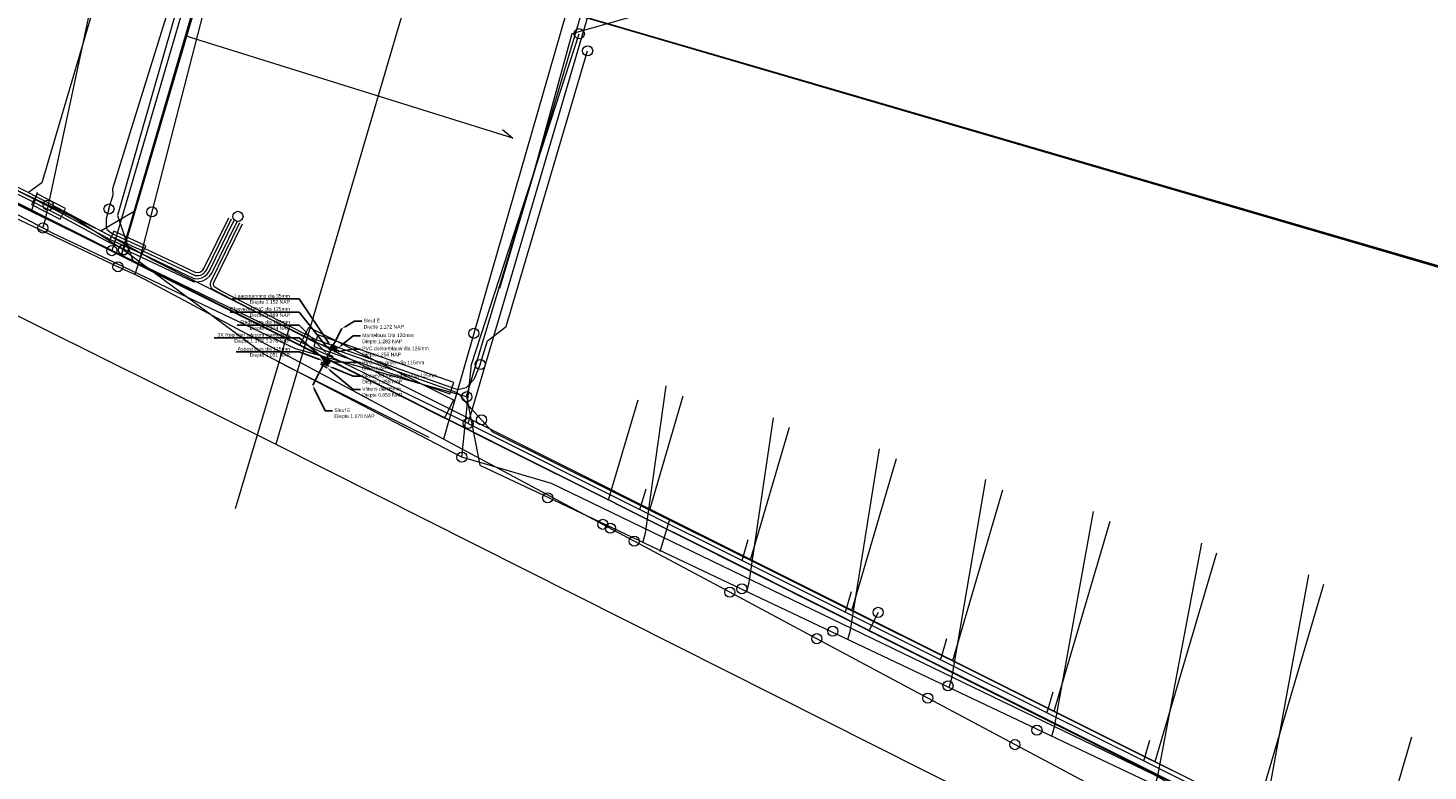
# Model space of a CAD drawing. Header units: metres. Extents: x 136717 to 137105, y 452657 to 453124.
# Tile 6 of 27: x 136881 to 136951, y 452750 to 452787. Entities that reach past the tile are written whole.
import ezdxf
from ezdxf import colors
from ezdxf.entities.mleader import LeaderData, LeaderLine
from ezdxf.math import Vec2, Vec3

# ---------------------------------------------------------------- set-up
doc = ezdxf.new("R2010")
doc.units = ezdxf.units.M
doc.header["$MEASUREMENT"] = 0
for name, color, linetype, lineweight in [('DATA_KL1011_DUCT', 7, 'Continuous', 0), ('DATA_KL1011_KABELBED', 7, 'Continuous', 0), ('DATA_KL1011_KAST', 7, 'Continuous', 0), ('DATA_KL1011_MANTELBUIS', 7, 'Continuous', 0), ('DATA_KL1011_TELECOMMUNICATIEKAB', 7, 'Continuous', 0), ('DATA_KL1049_OVERIG', 7, 'Continuous', 0), ('DATA_KL1049_TELECOMMUNICATIEKAB', 7, 'Continuous', 0), ('DATA_KL1051_GTWP', 7, 'Continuous', 0), ('DATA_KL1051_KABELBED', 7, 'Continuous', 0), ('DATA_KL1051_MANTELBUIS', 7, 'Continuous', 0), ('GAS-LD_KL1081_OLIEGASCHEMIPIJP', 7, 'Continuous', 0), ('GAS-LD_KL1081_TSTUK', 7, 'Continuous', 0), ('LS_KL1081_ELEKTRICITEITSKABEL', 7, 'Continuous', 0), ('LS_KL1081_KAST', 7, 'Continuous', 0), ('LS_KL1081_MANTELBUIS', 7, 'Continuous', 0), ('LS_KL1081_MOF', 7, 'Continuous', 0), ('OVERIG_GM0344_MANTELBUIS', 7, 'Continuous', 0), ('OVERIG_GM0344_OVERIG', 7, 'Continuous', 0), ('RIOOL-VV_GM0344_RIOOLLEIDING', 7, 'Continuous', 0), ('WATER_KL1048_AFSLUITER', 7, 'Continuous', 0), ('WATER_KL1048_FIREHYDRANT', 7, 'Continuous', 0), ('WATER_KL1048_PUNTVANLEVERING', 7, 'Continuous', 0), ('WATER_KL1048_WATERLEIDING', 7, 'Continuous', 0)]:
    doc.layers.add(name, color=color, linetype=linetype, lineweight=lineweight)
doc.layers.add('pntelev', color=2, linetype='Continuous')

# ---------------------------------------------------------------- blocks, each defined once
blk = doc.blocks.new('LI_21O060533_1')
at = {"layer": 'DATA_KL1011_DUCT', "color": 3, "linetype": 'Continuous', "flags": 128}
for points in [[(136989.459, 452855.421), (136990.364, 452855.254), (136994.116, 452854.201), (136983.123, 452817.283), (136969.607, 452769.809), (136891.08, 452792.731), (136891.152, 452792.979), (136890.068, 452793.295)], [(136890.068, 452793.295), (136891.152, 452792.979), (136891.08, 452792.731), (136969.607, 452769.809), (136975.505, 452790.525), (136974.21, 452790.904)]]:
    blk.add_lwpolyline(points, dxfattribs=at)
at = {"layer": 'DATA_KL1011_KABELBED', "color": 3, "linetype": 'Continuous', "flags": 128}
for points in [[(136886.1, 452775.663), (136890.646, 452791.245)], [(136901.299, 452789.75), (136953.742, 452774.39), (136967.616, 452770.4)], [(136886.1, 452775.663), (136880.838, 452778.288)], [(136910.213, 452763.598), (136886.1, 452775.663)], [(136910.213, 452763.598), (136911.677, 452768.548)], [(136910.892, 452763.258), (136910.213, 452763.598)], [(136915.879, 452760.757), (136910.892, 452763.258)], [(136920.873, 452758.253), (136915.879, 452760.757)], [(136923.096, 452757.138), (136920.873, 452758.253)], [(136923.545, 452758.032), (136923.096, 452757.138)], [(136955.399, 452749.45), (136953.129, 452742.133), (136923.096, 452757.138)]]:
    blk.add_lwpolyline(points, dxfattribs=at)
at = {"layer": 'DATA_KL1011_KAST', "color": 3, "linetype": 'Continuous'}
blk.add_circle((136923.545, 452758.032), 0.25, dxfattribs=at)
at = {"layer": 'DATA_KL1011_MANTELBUIS', "color": 3, "linetype": 'Continuous', "flags": 128}
blk.add_lwpolyline([(136907.666, 452764.856), (136882.828, 452777.295)], dxfattribs=at)
at = {"layer": 'DATA_KL1011_TELECOMMUNICATIEKAB', "color": 3, "linetype": 'Continuous', "flags": 128}
for points in [[(136989.642, 452839.178), (136988.101, 452834.002), (136987.188, 452830.936), (136987.017, 452830.361), (136983.123, 452817.283), (136982.165, 452813.917), (136980.631, 452808.531), (136979.564, 452804.78), (136978.715, 452801.799), (136977.592, 452797.855), (136976.086, 452792.565), (136975.505, 452790.525), (136974.991, 452788.718), (136974.142, 452785.737), (136972.992, 452781.697), (136971.514, 452776.504), (136970.528, 452773.041), (136969.607, 452769.809), (136967.616, 452770.4), (136953.742, 452774.39), (136901.299, 452789.75), (136891.08, 452792.731), (136891.152, 452792.979), (136890.068, 452793.295)], [(136905.179, 452798.875), (136893.843, 452802.203), (136893.005, 452799.332), (136892.468, 452797.489), (136891.717, 452794.916), (136891.152, 452792.979), (136891.08, 452792.731), (136890.646, 452791.245), (136886.1, 452775.663), (136880.838, 452778.288), (136875.708, 452780.847), (136870.633, 452783.378), (136860.312, 452788.526), (136860.304, 452788.509)], [(136860.304, 452788.509), (136860.312, 452788.526), (136870.633, 452783.378), (136875.708, 452780.847), (136880.838, 452778.288), (136886.1, 452775.663), (136890.646, 452791.245), (136891.08, 452792.731), (136891.152, 452792.979), (136891.717, 452794.916), (136892.468, 452797.489), (136893.005, 452799.332), (136892.256, 452799.552), (136888.112, 452800.77), (136887.972, 452800.29)], [(136717.025, 452744.161), (136751.614, 452734.141), (136751.499, 452733.745), (136751.426, 452733.49), (136754.674, 452732.542), (136783.186, 452724.192), (136805.012, 452717.804), (136805.318, 452718.87), (136815.203, 452753.167), (136826.269, 452790.603), (136830.429, 452792.842), (136849.692, 452783.294), (136856.123, 452780.107), (136860.304, 452788.509), (136860.312, 452788.526), (136870.633, 452783.378), (136875.708, 452780.847), (136880.838, 452778.288), (136886.1, 452775.663), (136890.646, 452791.245), (136891.08, 452792.731), (136891.152, 452792.979), (136890.068, 452793.295)], [(136890.068, 452793.295), (136891.152, 452792.979), (136891.08, 452792.731), (136890.646, 452791.245), (136886.1, 452775.663), (136880.838, 452778.288), (136875.708, 452780.847), (136870.633, 452783.378), (136860.312, 452788.526), (136860.304, 452788.509)], [(136890.068, 452793.295), (136891.152, 452792.979), (136891.08, 452792.731), (136901.299, 452789.75), (136953.742, 452774.39), (136967.616, 452770.4), (136969.607, 452769.809), (136970.528, 452773.041), (136971.514, 452776.504), (136972.992, 452781.697), (136974.142, 452785.737), (136974.991, 452788.718), (136975.505, 452790.525), (136974.21, 452790.904)], [(136860.304, 452788.509), (136860.312, 452788.526), (136870.633, 452783.378), (136875.708, 452780.847), (136880.838, 452778.288), (136886.1, 452775.663), (136910.213, 452763.598), (136910.892, 452763.258), (136915.879, 452760.757), (136920.873, 452758.253), (136923.096, 452757.138), (136923.545, 452758.032)], [(136923.545, 452758.032), (136923.096, 452757.138), (136920.873, 452758.253), (136915.879, 452760.757), (136910.892, 452763.258), (136910.213, 452763.598), (136911.677, 452768.548)], [(136923.545, 452758.032), (136923.096, 452757.138), (136920.873, 452758.253), (136915.879, 452760.757), (136910.892, 452763.258), (136910.213, 452763.598), (136911.677, 452768.548)], [(136923.545, 452758.032), (136923.096, 452757.138), (136920.873, 452758.253), (136915.879, 452760.757), (136910.892, 452763.258), (136910.213, 452763.598), (136911.677, 452768.548)], [(136923.545, 452758.032), (136923.096, 452757.138), (136920.873, 452758.253), (136915.879, 452760.757), (136910.892, 452763.258), (136910.213, 452763.598), (136911.677, 452768.548)], [(136923.545, 452758.032), (136923.096, 452757.138), (136920.873, 452758.253), (136915.879, 452760.757), (136910.892, 452763.258), (136910.213, 452763.598), (136911.677, 452768.548)], [(136923.545, 452758.032), (136923.096, 452757.138), (136920.873, 452758.253), (136915.879, 452760.757), (136910.892, 452763.258), (136910.213, 452763.598), (136911.677, 452768.548)], [(136923.545, 452758.032), (136923.096, 452757.138), (136920.873, 452758.253), (136915.879, 452760.757), (136910.892, 452763.258), (136910.213, 452763.598), (136911.677, 452768.548)], [(136923.545, 452758.032), (136923.096, 452757.138), (136920.873, 452758.253), (136915.879, 452760.757), (136910.892, 452763.258), (136910.213, 452763.598), (136911.677, 452768.548)]]:
    blk.add_lwpolyline(points, dxfattribs=at)
at = {"layer": 'DATA_KL1049_OVERIG', "color": 3, "linetype": 'Continuous'}
for centre in [(136882.234, 452777.048), (136903.2, 452768.7), (136907.2, 452763.7), (136910.3, 452762.2), (136916.8, 452759.2), (136921.3, 452757.1), (136927, 452754.4), (136931.4, 452752.2)]:
    blk.add_circle(centre, 0.25, dxfattribs=at)
at = {"layer": 'DATA_KL1049_TELECOMMUNICATIEKAB', "color": 3, "linetype": 'Continuous', "flags": 128}
for points in [[(136904.832, 452774.065), (136908.913, 452787.776), (136910.399, 452791.143), (136911.894, 452794.493), (136912.284, 452795.367), (136913.54, 452799.602), (136913.824, 452800.559), (136915.074, 452804.772), (136915.359, 452805.733), (136916.609, 452809.944), (136916.893, 452810.902), (136918.149, 452815.135), (136918.56, 452816.069), (136919.957, 452819.241), (136920.443, 452820.346), (136921.73, 452823.27), (136923.834, 452824.547), (136927.634, 452826.907), (136928.634, 452827.531), (136928.94, 452827.809), (136929.127, 452828.177), (136929.846, 452830.575), (136931.222, 452835.172), (136932.933, 452840.882)], [(136903.19, 452768.714), (136903.834, 452770.868), (136906.556, 452779.934), (136908.408, 452786.67), (136912.025, 452787.689), (136912.865, 452790.536), (136922.826, 452824.196), (136930.409, 452828.027), (136932.47, 452835.06), (136938.736, 452856.409)], [(136893.277, 452814.092), (136892.796, 452811.891), (136892.859, 452811.471), (136893.185, 452811.197), (136894.802, 452810.634), (136895.138, 452810.342), (136895.18, 452809.898), (136894.862, 452808.813), (136894.366, 452806.925), (136893.224, 452802.825), (136890.343, 452793.084), (136885.921, 452777.662), (136886.673, 452775.421), (136889.771, 452773.862)], [(136867.244, 452784.949), (136882.234, 452777.048), (136882.69, 452776.814), (136884.467, 452775.963), (136894.714, 452771.089), (136901.647, 452769.142), (136903.19, 452768.714), (136903.839, 452765.313), (136907.235, 452763.71), (136955.858, 452740.66), (136956.24, 452740.696), (136959.871, 452740.918), (136961.254, 452745.659)], [(136717.161, 452744.626), (136737.74, 452738.72), (136792.09, 452722.62), (136805.84, 452718.23), (136806.02, 452719.22), (136809.08, 452728.8), (136816.36, 452753.79), (136820.55, 452755.52), (136830.38, 452787.81), (136831.61, 452789.46), (136832.78, 452792.1), (136832.86, 452792.31), (136835.95, 452799.06), (136836.12, 452799.52), (136836.56, 452800.64), (136895.04, 452771.21), (136895.14, 452771.17), (136939.76, 452748.75), (136954.98, 452741.18), (136956.59, 452740.85), (136959.48, 452740.86), (136961.36, 452745.64)], [(136882.234, 452777.048), (136882.36, 452777.476), (136885.479, 452792.054)], [(136876.167, 452780.246), (136882.234, 452777.048), (136882.69, 452776.814), (136884.467, 452775.963), (136894.714, 452771.089), (136901.647, 452769.142), (136903.19, 452768.714)], [(136911.914, 452761.492), (136912.046, 452761.947), (136913.054, 452769.234)], [(136903.19, 452768.714), (136903.839, 452765.313), (136907.235, 452763.71)], [(136917.043, 452759.06), (136917.172, 452759.515), (136918.362, 452767.66)], [(136922.053, 452756.686), (136922.182, 452757.143), (136923.615, 452766.115)], [(136927.051, 452754.316), (136927.182, 452754.779), (136928.865, 452764.608)], [(136907.235, 452763.71), (136955.858, 452740.66), (136956.24, 452740.696), (136959.871, 452740.918), (136961.254, 452745.659)], [(136932.137, 452751.905), (136932.268, 452752.371), (136934.194, 452763.026)], [(136937.252, 452749.48), (136937.384, 452749.946), (136939.559, 452761.454)], [(136942.454, 452747.014), (136942.575, 452747.449), (136944.84, 452759.893)]]:
    blk.add_lwpolyline(points, dxfattribs=at)
at = {"layer": 'DATA_KL1051_GTWP', "color": 3, "linetype": 'Continuous'}
for centre in [(136908.763, 452786.658), (136882.489, 452778.177), (136882.489, 452778.177), (136886.21, 452775.964), (136886.221, 452775.957), (136886.221, 452775.957), (136902.957, 452765.707), (136902.957, 452765.707), (136902.957, 452765.707)]:
    blk.add_circle(centre, 0.25, dxfattribs=at)
at = {"layer": 'DATA_KL1051_KABELBED', "color": 3, "linetype": 'Continuous', "flags": 128}
for points in [[(136922.157, 452903.259), (136920.612, 452903.737), (136911.198, 452872.03), (136899.326, 452831.505), (136901.177, 452827.058), (136896.631, 452811.321), (136886.221, 452775.957)], [(136882.489, 452778.177), (136859.424, 452788.993)], [(136902.957, 452765.707), (136903.434, 452770.29), (136908.763, 452786.658)], [(136886.221, 452775.957), (136886.21, 452775.964), (136886.21, 452775.964), (136883.244, 452777.886), (136882.489, 452778.177)], [(136902.957, 452765.707), (136893.158, 452770.811), (136886.21, 452775.964), (136886.21, 452775.964)], [(136948.92, 452744.499), (136944.458, 452745.871), (136937.204, 452750), (136907.389, 452764.403), (136902.957, 452765.707)]]:
    blk.add_lwpolyline(points, dxfattribs=at)
at = {"layer": 'DATA_KL1051_MANTELBUIS', "color": 3, "linetype": 'Continuous', "flags": 128}
blk.add_lwpolyline([(136894.167, 452770.272), (136901.327, 452766.705)], dxfattribs=at)
at = {"layer": 'GAS-LD_KL1081_OLIEGASCHEMIPIJP', "color": 41, "linetype": 'Continuous', "flags": 128}
for points in [[(136902.069, 452842.634), (136900.064, 452835.797), (136900.02, 452835.648), (136899.836, 452835.019), (136898.848, 452831.65), (136900.936, 452828.179), (136899.548, 452823.433), (136899.429, 452823.026), (136899.061, 452821.766), (136897.04, 452814.852), (136897.018, 452814.778), (136896.912, 452814.416), (136890.586, 452792.782), (136885.739, 452776.206), (136885.641, 452775.927)], [(136903.265, 452767.382), (136912.072, 452797.317), (136912.194, 452797.732), (136912.42, 452798.5), (136912.618, 452799.172), (136913.16, 452801.013), (136913.173, 452801.057), (136916.191, 452811.316), (136916.68, 452812.977), (136916.999, 452814.06), (136917.227, 452814.836), (136917.244, 452814.893), (136917.27, 452814.98), (136917.273, 452814.991), (136919.051, 452821.035), (136927.6, 452823.423), (136929.064, 452828.407), (136929.185, 452828.819), (136929.617, 452830.288), (136931.574, 452836.947), (136931.617, 452837.093), (136932.02, 452838.464), (136933.83, 452844.622)], [(136903.265, 452767.382), (136911.764, 452763.12), (136916.814, 452760.599), (136921.904, 452758.058), (136926.617, 452755.705), (136931.873, 452753.08), (136936.679, 452750.681), (136941.876, 452748.086), (136947.942, 452745.062), (136956.091, 452741.078), (136960.565, 452741.393), (136963.053, 452750), (136969.433, 452771.394), (136971.408, 452778.115), (136971.554, 452778.613), (136971.767, 452779.338), (136975.722, 452792.801), (136980.147, 452807.858), (136980.969, 452810.658), (136984.512, 452820.638)], [(136830.806, 452803.665), (136836.883, 452800.26), (136839.078, 452799.166), (136841.669, 452797.875), (136846.725, 452795.354), (136851.753, 452792.848), (136856.772, 452790.347), (136861.545, 452787.966), (136866.836, 452785.309), (136871.747, 452782.841), (136876.515, 452780.445), (136881.661, 452777.859), (136885.641, 452775.927)], [(136881.661, 452777.859), (136881.967, 452778.825)], [(136903.265, 452767.382), (136885.641, 452775.927)], [(136911.764, 452763.12), (136912.064, 452764.149)], [(136916.814, 452760.599), (136917.121, 452761.629)], [(136921.904, 452758.058), (136921.942, 452758.109), (136922.229, 452759.066)], [(136926.617, 452755.705), (136926.655, 452755.759), (136926.947, 452756.731)], [(136931.873, 452753.08), (136931.916, 452753.135), (136932.208, 452754.107)], [(136936.679, 452750.681), (136936.978, 452751.712)], [(136949.934, 452751.855), (136947.942, 452745.062)]]:
    blk.add_lwpolyline(points, dxfattribs=at)
at = {"layer": 'GAS-LD_KL1081_TSTUK', "color": 41, "linetype": 'Continuous'}
for centre in [(136885.641, 452775.927), (136903.265, 452767.382)]:
    blk.add_circle(centre, 0.25, dxfattribs=at)
at = {"layer": 'LS_KL1081_ELEKTRICITEITSKABEL', "color": 14, "linetype": 'Continuous', "flags": 128}
for points in [[(136878.489, 452780.306), (136881.516, 452778.794), (136883.29, 452777.882), (136885.621, 452776.623), (136887.205, 452775.898), (136889.766, 452774.69), (136889.921, 452774.693), (136890.041, 452774.718), (136890.153, 452774.781), (136890.247, 452774.859), (136890.321, 452774.966), (136891.559, 452777.493)], [(136885.501, 452777.986), (136885.701, 452778.683), (136885.684, 452779.002), (136891.236, 452796.811), (136894.35, 452806.887), (136894.546, 452807.441)], [(136878.382, 452780.025), (136881.743, 452778.345), (136883.15, 452777.617), (136885.5, 452776.347), (136887.084, 452775.623), (136889.702, 452774.388), (136889.954, 452774.394), (136890.147, 452774.433), (136890.324, 452774.532), (136890.471, 452774.655), (136890.58, 452774.814), (136891.833, 452777.372)], [(136878.436, 452780.176), (136881.814, 452778.478), (136883.22, 452777.749), (136885.56, 452776.485), (136887.145, 452775.76), (136889.734, 452774.539), (136889.937, 452774.543), (136890.094, 452774.576), (136890.239, 452774.656), (136890.359, 452774.757), (136890.451, 452774.89), (136891.696, 452777.433)], [(136885.905, 452791.926), (136882.181, 452779.284), (136881.516, 452778.794)], [(136903.864, 452770.29), (136904.225, 452771.472), (136905.151, 452772.168), (136909.176, 452785.808)], [(136885.501, 452777.986), (136885.366, 452777.499), (136885.359, 452777.099), (136885.388, 452776.974), (136885.681, 452776.759), (136887.249, 452776.043), (136889.798, 452774.841), (136889.988, 452774.86), (136890.135, 452774.961), (136890.191, 452775.042), (136891.422, 452777.554)], [(136903.93, 452767.558), (136903.421, 452768.119), (136902.89, 452768.753), (136902.684, 452768.903), (136895.692, 452771.378), (136890.644, 452774.002), (136890.567, 452774.085), (136890.523, 452774.188), (136890.516, 452774.3), (136890.548, 452774.408), (136891.971, 452777.311)], [(136903.864, 452770.29), (136903.552, 452769.557), (136903.164, 452769.142), (136902.756, 452769.036), (136895.745, 452771.519), (136891.035, 452773.93), (136890.731, 452774.124), (136890.691, 452774.169), (136890.669, 452774.225), (136890.666, 452774.285), (136890.683, 452774.342), (136892.108, 452777.25)], [(136913.88, 452768.721), (136912.231, 452763.09)], [(136952.048, 452743.314), (136950.374, 452744.141), (136945.762, 452746.419), (136942.258, 452748.15), (136937.236, 452750.635), (136936.92, 452750.793), (136932.232, 452753.127), (136931.713, 452753.386), (136927.219, 452755.625), (136926.908, 452755.78), (136922.504, 452757.974), (136922.229, 452758.111), (136917.216, 452760.608), (136916.898, 452760.766), (136912.493, 452762.96), (136912.231, 452763.09), (136910.492, 452763.957), (136904.485, 452766.949), (136903.93, 452767.558)], [(136919.143, 452767.18), (136917.216, 452760.608)], [(136924.434, 452765.629), (136922.229, 452758.111)], [(136929.701, 452764.084), (136927.219, 452755.625)], [(136935.002, 452762.522), (136932.232, 452753.127)], [(136940.282, 452760.966), (136937.236, 452750.635)], [(136945.566, 452759.416), (136942.258, 452748.15)]]:
    blk.add_lwpolyline(points, dxfattribs=at)
at = {"layer": 'LS_KL1081_KAST', "color": 14, "linetype": 'Continuous'}
blk.add_circle((136891.881, 452777.622), 0.25, dxfattribs=at)
at = {"layer": 'LS_KL1081_MANTELBUIS', "color": 14, "linetype": 'Continuous', "flags": 128}
for points in [[(136883.358, 452778.015), (136881.952, 452778.744), (136881.676, 452778.212), (136883.082, 452777.483), (136883.358, 452778.015)], [(136887.33, 452776.171), (136885.746, 452776.896), (136885.496, 452776.35), (136887.08, 452775.625), (136887.33, 452776.171)], [(136902.552, 452769.4), (136895.824, 452771.753), (136895.626, 452771.187), (136902.354, 452768.834), (136902.552, 452769.4)]]:
    blk.add_lwpolyline(points, dxfattribs=at)
at = {"layer": 'LS_KL1081_MOF', "color": 14, "linetype": 'Continuous'}
for centre in [(136909.176, 452785.808), (136885.501, 452777.986), (136903.864, 452770.29), (136903.93, 452767.558)]:
    blk.add_circle(centre, 0.25, dxfattribs=at)
at = {"layer": 'OVERIG_GM0344_MANTELBUIS', "color": 111, "linetype": 'Continuous', "flags": 128}
blk.add_lwpolyline([(136894.939, 452771.247), (136895.389, 452772.14), (136902.538, 452768.538), (136902.088, 452767.645), (136894.939, 452771.247)], dxfattribs=at)
at = {"layer": 'OVERIG_GM0344_OVERIG', "color": 111, "linetype": 'Continuous', "flags": 128}
for points in [[(136949.434, 452924.633), (136947.987, 452922.578), (136944.837, 452911.949), (136942.64, 452904.534), (136941.297, 452904.932), (136931.17, 452907.618), (136922.581, 452910.14), (136918.507, 452896.266), (136915.217, 452885.033), (136898.669, 452828.542), (136901.483, 452827.717), (136898.844, 452818.503), (136886.75, 452777.862), (136885.111, 452776.907)], [(136819.164, 452724.549), (136819.113, 452724.376), (136815.136, 452725.547), (136815.713, 452727.432), (136811.746, 452728.623), (136809.614, 452729.543), (136811.06, 452734.52), (136813.592, 452743.24), (136817.061, 452755.184), (136818.1, 452758.762), (136818.307, 452759.467), (136822.546, 452774.064), (136827.279, 452790.366), (136827.782, 452792.964), (136831.333, 452802.906), (136885.111, 452776.907), (136887.672, 452775.477), (136894.407, 452772.071), (136958.884, 452739.815), (136959.878, 452739.663), (136959.882, 452739.663)], [(136904.958, 452781.917), (136905.472, 452781.492), (136889.269, 452786.552)], [(136891.761, 452763.162), (136894.407, 452772.071)], [(136912.756, 452761.05), (136913.236, 452762.645)]]:
    blk.add_lwpolyline(points, dxfattribs=at)
at = {"layer": 'RIOOL-VV_GM0344_RIOOLLEIDING', "color": 211, "linetype": 'Continuous', "flags": 128}
for points in [[(136902.815, 452797.239), (136893.75, 452766.352)], [(136859.051, 452783.595), (136893.75, 452766.352)], [(136893.75, 452766.352), (136928.312, 452748.955)]]:
    blk.add_lwpolyline(points, dxfattribs=at)
at = {"layer": 'WATER_KL1048_AFSLUITER', "color": 5, "linetype": 'Continuous'}
for centre in [(136887.626, 452777.848), (136903.544, 452771.835)]:
    blk.add_circle(centre, 0.25, dxfattribs=at)
at = {"layer": 'WATER_KL1048_FIREHYDRANT', "color": 5, "linetype": 'Continuous'}
blk.add_circle((136885.945, 452775.13), 0.25, dxfattribs=at)
at = {"layer": 'WATER_KL1048_PUNTVANLEVERING', "color": 5, "linetype": 'Continuous'}
for centre in [(136909.929, 452762.386), (136911.484, 452761.554), (136916.204, 452759.03), (136920.509, 452756.729), (136926.006, 452753.79), (136930.311, 452751.488)]:
    blk.add_circle(centre, 0.25, dxfattribs=at)
at = {"layer": 'WATER_KL1048_WATERLEIDING', "color": 5, "linetype": 'Continuous', "flags": 128}
for points in [[(136937.448, 452854.313), (136937.193, 452853.443), (136936.72, 452851.826), (136936.607, 452851.436), (136936.296, 452850.357), (136935.077, 452846.132), (136933.935, 452842.173), (136933.64, 452841.152), (136932.793, 452838.214), (136931.795, 452834.76), (136931.65, 452834.256), (136930.683, 452830.905), (136930.431, 452830.03), (136929.645, 452827.308), (136929.039, 452826.997), (136917.866, 452821.264), (136915.861, 452814.469), (136913.881, 452807.757), (136911.586, 452799.782), (136903.544, 452771.835)], [(136893.956, 452811.075), (136894.467, 452810.275), (136895.038, 452809.382), (136895.871, 452808.078), (136891.976, 452794.734), (136891.482, 452792.816), (136891.35, 452792.303), (136887.626, 452777.848)], [(136885.945, 452775.13), (136879.351, 452778.255), (136877.015, 452779.362), (136872.756, 452781.38), (136865.707, 452784.721), (136864.864, 452785.12), (136860.98, 452787.082), (136856.191, 452789.501), (136854.318, 452790.447), (136851.009, 452792.118), (136846.22, 452794.537), (136841.834, 452796.753), (136839.838, 452797.761), (136823.607, 452805.96), (136822.689, 452806.424)], [(136887.626, 452777.848), (136887.014, 452775.474), (136886.773, 452774.738)], [(136886.773, 452774.738), (136885.945, 452775.13)], [(136902.039, 452766.604), (136887.301, 452774.488), (136886.773, 452774.738)], [(136903.544, 452771.835), (136902.039, 452766.604)], [(136957.157, 452737.135), (136944.163, 452744.083), (136935.031, 452748.965), (136930.311, 452751.488), (136926.006, 452753.79), (136920.509, 452756.729), (136916.204, 452759.03), (136911.484, 452761.554), (136909.929, 452762.386), (136902.039, 452766.604)]]:
    blk.add_lwpolyline(points, dxfattribs=at)

msp = doc.modelspace()

# ---------------------------------------------------------------- linework, layer by layer
at = {"color": 3}
msp.add_line((136895.576, 452769.27, 1.71), (136897.024, 452772.069, 1.724), dxfattribs=at)
at = {"color": 30, "true_color": 0xf26722}
for p, q in [((136896.776, 452770.94, 1.389), (136896.359, 452771.06, 1.39)), ((136896.367, 452770.204, 1.358), (136895.996, 452770.41, 1.327))]:
    msp.add_line(p, q, dxfattribs=at)
at = {"color": 5}
msp.add_line((136896.694, 452770.896, 1.255), (136896.426, 452771.166, 1.219), dxfattribs=at)
at = {"color": 244, "true_color": 0x991b1e}
for p, q in [((136896.779, 452771.053, 1.152), (136896.481, 452771.192, 1.176)), ((136896.848, 452771.121, 1.282), (136896.495, 452771.288, 1.288))]:
    msp.add_line(p, q, dxfattribs=at)
at = {"color": 18, "true_color": 0x000000}
msp.add_line((136895.967, 452770.322, 0.659), (136896.293, 452770.129, 0.652), dxfattribs=at)
at = {"linetype": 'Continuous'}
for p, q in [((136896.101, 452770.538, 1.283), (136895.981, 452770.702)), ((136895.981, 452770.702), (136896.11, 452770.609, 1.373)), ((136895.981, 452770.702), (136896.144, 452770.672, 1.276))]:
    msp.add_line(p, q, dxfattribs=at)
at = {"color": 251, "true_color": 0x636466}
msp.add_line((136896.09, 452770.477, 1.051), (136896.358, 452770.286, 1.04), dxfattribs=at)
at = {"color": 11, "true_color": 0xf27172}
for p, q in [((136896.101, 452770.538, 1.283), (136896.423, 452770.35, 1.284)), ((136896.11, 452770.609, 1.373), (136896.458, 452770.405, 1.369)), ((136896.144, 452770.672, 1.276), (136896.475, 452770.471, 1.29))]:
    msp.add_line(p, q, dxfattribs=at)
at = {"color": 116, "true_color": 0x136734}
msp.add_line((136896.479, 452770.438, 0.786), (136896.164, 452770.529, 0.77), dxfattribs=at)
at = {"color": 2}
msp.add_line((136896.594, 452770.665, 0.974), (136896.284, 452770.821, 0.959), dxfattribs=at)

# ---------------------------------------------------------------- block references
at = {"linetype": 'Continuous'}
msp.add_blockref('LI_21O060533_1', (0, 0), dxfattribs=at)

# ---------------------------------------------------------------- texts
at = {"layer": 'pntelev'}
for s, p in [('1.283 NAP', (136896.111, 452770.538, 1.283)), ('1.373 NAP', (136896.12, 452770.609, 1.373)), ('1.276 NAP', (136896.154, 452770.672, 1.276))]:
    msp.add_text(s, height=0.01, dxfattribs=at).set_placement(p)

# ---------------------------------------------------------------- leaders
at = {"linetype": 'Continuous'}
ml = msp.add_multileader_mtext('Standard', dxfattribs=at)
ml.set_content('Laagspanning dia 35mm\\PDiepte 1.152 NAP', color=256)
ml.set_leader_properties()
ml.build(insert=Vec2(0, 0))
ml.multileader.update_dxf_attribs({"text_right_attachment_type": 6, "dogleg_length": 0.36, "arrow_head_size": 0.18})
ctx = ml.context
ctx.base_point, ctx.char_height, ctx.arrow_head_size, ctx.landing_gap_size, ctx.plane_origin = Vec3(136890.88, 452773.658, 1.176), 0.18, 0.18, 0.09, Vec3(136896.481, 452771.192, 1.176)
ctx.right_attachment, ctx.text_align_type = 6, 2
notes = []
notes.append((ctx, [(0, (1, 1, 0), (136894.9, 452773.538, 1.176), (-1, 0), 0.36, [(0, [(136896.481, 452771.192, 1.176)], 0, [])])]))
ctx.mtext.insert, ctx.mtext.alignment, ctx.mtext.flow_direction = Vec3(136894.45, 452773.778, 1.176), 3, 5
ml = msp.add_multileader_mtext('Standard', dxfattribs=at)
ml.set_content('Glasvezel PVC dia 125mm\\PDiepte 1.389 NAP', color=256)
ml.set_leader_properties()
ml.build(insert=Vec2(0, 0))
ml.multileader.update_dxf_attribs({"text_right_attachment_type": 6, "dogleg_length": 0.36, "arrow_head_size": 0.18})
ctx = ml.context
ctx.base_point, ctx.char_height, ctx.arrow_head_size, ctx.landing_gap_size, ctx.plane_origin = Vec3(136890.58, 452773.009, 1.39), 0.18, 0.18, 0.09, Vec3(136896.359, 452771.06, 1.39)
ctx.right_attachment, ctx.text_align_type = 6, 2
notes.append((ctx, [(0, (1, 1, 0), (136894.9, 452772.889, 1.39), (-1, 0), 0.36, [(0, [(136896.359, 452771.06, 1.39)], 0, [])])]))
ctx.mtext.insert, ctx.mtext.alignment, ctx.mtext.flow_direction = Vec3(136894.45, 452773.129, 1.39), 3, 5
ml = msp.add_multileader_mtext('Standard', dxfattribs=at)
ml.set_content('Stedin gas dia 160mm \\PDiepte 0.974 NAP', color=256)
ml.set_leader_properties()
ml.build(insert=Vec2(0, 0))
ml.multileader.update_dxf_attribs({"text_right_attachment_type": 6, "dogleg_length": 0.36, "arrow_head_size": 0.18})
ctx = ml.context
ctx.base_point, ctx.char_height, ctx.arrow_head_size, ctx.landing_gap_size, ctx.plane_origin = Vec3(136891.15, 452772.366, 0.959), 0.18, 0.18, 0.09, Vec3(136896.284, 452770.821, 0.959)
ctx.right_attachment, ctx.text_align_type = 6, 2
notes.append((ctx, [(0, (1, 1, 0), (136894.9, 452772.246, 0.959), (-1, 0), 0.36, [(0, [(136896.284, 452770.821, 0.959)], 0, [])])]))
ctx.mtext.insert, ctx.mtext.alignment, ctx.mtext.flow_direction = Vec3(136894.45, 452772.486, 0.959), 3, 5
ml = msp.add_multileader_mtext('Standard', dxfattribs=at)
ml.set_content('Sleuf E\\PDiepte 1.172 NAP', color=256)
ml.set_leader_properties()
ml.build(insert=Vec2(0, 0))
ml.multileader.update_dxf_attribs({"text_right_attachment_type": 6, "dogleg_length": 0.36, "arrow_head_size": 0.18})
ctx = ml.context
ctx.base_point, ctx.char_height, ctx.arrow_head_size, ctx.landing_gap_size, ctx.plane_origin = Vec3(136898.007, 452772.434, 1.724), 0.18, 0.18, 0.09, Vec3(136897.024, 452772.069, 1.724)
ctx.right_attachment = 6
notes.append((ctx, [(0, (1, 1, 0), (136897.647, 452772.434, 1.724), (1, 0), 0.36, [(0, [(136897.024, 452772.069, 1.724)], 0, [])])]))
ctx.mtext.insert, ctx.mtext.flow_direction = Vec3(136898.097, 452772.554, 1.724), 5
ml = msp.add_multileader_mtext('Standard', dxfattribs=at)
ml.set_content('\\A1;3X Regifiber telecom mantelbuis\\PDiepte 1.373/ 1.276 NAP', color=256)
ml.set_leader_properties()
ml.build(insert=Vec2(0, 0))
ml.multileader.update_dxf_attribs({"text_right_attachment_type": 6, "dogleg_length": 0.36, "arrow_head_size": 0.18})
ctx = ml.context
ctx.base_point, ctx.char_height, ctx.arrow_head_size, ctx.landing_gap_size, ctx.plane_origin = Vec3(136889.38, 452771.73), 0.18, 0.18, 0.09, Vec3(136895.981, 452770.702)
ctx.right_attachment, ctx.text_align_type = 6, 2
notes.append((ctx, [(0, (1, 1, 0), (136894.9, 452771.61), (-1, 0), 0.36, [(0, [(136895.981, 452770.702)], 0, [])])]))
ctx.mtext.insert, ctx.mtext.alignment, ctx.mtext.flow_direction = Vec3(136894.45, 452771.85), 3, 5
ml = msp.add_multileader_mtext('Standard', dxfattribs=at)
ml.set_content('Mantelbuis Dia 120mm\\PDiepte 1.282 NAP', color=256)
ml.set_leader_properties()
ml.build(insert=Vec2(0, 0))
ml.multileader.update_dxf_attribs({"text_right_attachment_type": 6, "dogleg_length": 0.36, "arrow_head_size": 0.18})
ctx = ml.context
ctx.base_point, ctx.char_height, ctx.arrow_head_size, ctx.landing_gap_size, ctx.plane_origin = Vec3(136897.935, 452771.706, 1.282), 0.18, 0.18, 0.09, Vec3(136896.848, 452771.121, 1.282)
ctx.right_attachment = 6
notes.append((ctx, [(0, (1, 1, 0), (136897.575, 452771.706, 1.282), (1, 0), 0.36, [(0, [(136896.848, 452771.121, 1.282)], 0, [])])]))
ctx.mtext.insert, ctx.mtext.flow_direction = Vec3(136898.025, 452771.826, 1.282), 5
ml = msp.add_multileader_mtext('Standard', dxfattribs=at)
ml.set_content('Asbest buis dia 115mm\\PDiepte 1.051 NAP ', color=256)
ml.set_leader_properties()
ml.build(insert=Vec2(0, 0))
ml.multileader.update_dxf_attribs({"text_right_attachment_type": 6, "dogleg_length": 0.36, "arrow_head_size": 0.18})
ctx = ml.context
ctx.base_point, ctx.char_height, ctx.arrow_head_size, ctx.landing_gap_size, ctx.plane_origin = Vec3(136891, 452771.036, 1.051), 0.18, 0.18, 0.09, Vec3(136896.09, 452770.477, 1.051)
ctx.right_attachment, ctx.text_align_type = 6, 2
notes.append((ctx, [(0, (1, 1, 0), (136894.9, 452770.916, 1.051), (-1, 0), 0.36, [(0, [(136896.09, 452770.477, 1.051)], 0, [])])]))
ctx.mtext.insert, ctx.mtext.alignment, ctx.mtext.flow_direction = Vec3(136894.45, 452771.156, 1.051), 3, 5
ml = msp.add_multileader_mtext('Standard', dxfattribs=at)
ml.set_content('PVC donkerblauw dia 125mm\\PDiepte1.255 NAP', color=256)
ml.set_leader_properties()
ml.build(insert=Vec2(0, 0))
ml.multileader.update_dxf_attribs({"text_right_attachment_type": 6, "dogleg_length": 0.36, "arrow_head_size": 0.18})
ctx = ml.context
ctx.base_point, ctx.char_height, ctx.arrow_head_size, ctx.landing_gap_size, ctx.plane_origin = Vec3(136897.935, 452771.059, 1.255), 0.18, 0.18, 0.09, Vec3(136896.694, 452770.896, 1.255)
ctx.right_attachment = 6
notes.append((ctx, [(0, (1, 1, 0), (136897.575, 452771.059, 1.255), (1, 0), 0.36, [(0, [(136896.694, 452770.896, 1.255)], 0, [])])]))
ctx.mtext.insert, ctx.mtext.flow_direction = Vec3(136898.025, 452771.179, 1.255), 5
ml = msp.add_multileader_mtext('Standard', dxfattribs=at)
ml.set_content('PVC data groen dia 115mm \\P0.786 NAP', color=256)
ml.set_leader_properties()
ml.build(insert=Vec2(0, 0))
ml.multileader.update_dxf_attribs({"text_right_attachment_type": 6, "dogleg_length": 0.36, "arrow_head_size": 0.18})
ctx = ml.context
ctx.base_point, ctx.char_height, ctx.arrow_head_size, ctx.landing_gap_size, ctx.plane_origin = Vec3(136897.935, 452770.392, 0.786), 0.18, 0.18, 0.09, Vec3(136896.479, 452770.438, 0.786)
ctx.right_attachment = 6
notes.append((ctx, [(0, (1, 1, 0), (136897.575, 452770.392, 0.786), (1, 0), 0.36, [(0, [(136896.479, 452770.438, 0.786)], 0, [])])]))
ctx.mtext.insert, ctx.mtext.flow_direction = Vec3(136898.025, 452770.482, 0.786), 5
ml = msp.add_multileader_mtext('Standard', dxfattribs=at)
ml.set_content('Vittens dia 95mm\\PDiepte 0.659 NAP ', color=256)
ml.set_leader_properties()
ml.build(insert=Vec2(0, 0))
ml.multileader.update_dxf_attribs({"text_right_attachment_type": 6, "dogleg_length": 0.36, "arrow_head_size": 0.18})
ctx = ml.context
ctx.base_point, ctx.char_height, ctx.arrow_head_size, ctx.landing_gap_size, ctx.plane_origin = Vec3(136897.935, 452769.06, 0.652), 0.18, 0.18, 0.09, Vec3(136896.293, 452770.129, 0.652)
ctx.right_attachment = 6
notes.append((ctx, [(0, (1, 1, 0), (136897.575, 452769.06, 0.652), (1, 0), 0.36, [(0, [(136896.293, 452770.129, 0.652)], 0, [])])]))
ctx.mtext.insert, ctx.mtext.flow_direction = Vec3(136898.025, 452769.18, 0.652), 5
ml = msp.add_multileader_mtext('Standard', dxfattribs=at)
ml.set_content('Glasvezel mantelbuis Dia 125mm\\PDiepte 1.358 NAP', color=256)
ml.set_leader_properties()
ml.build(insert=Vec2(0, 0))
ml.multileader.update_dxf_attribs({"text_right_attachment_type": 6, "dogleg_length": 0.36, "arrow_head_size": 0.18})
ctx = ml.context
ctx.base_point, ctx.char_height, ctx.arrow_head_size, ctx.landing_gap_size, ctx.plane_origin = Vec3(136897.935, 452769.716, 1.358), 0.18, 0.18, 0.09, Vec3(136896.367, 452770.204, 1.358)
ctx.right_attachment = 6
notes.append((ctx, [(0, (1, 1, 0), (136897.575, 452769.716, 1.358), (1, 0), 0.36, [(0, [(136896.367, 452770.204, 1.358)], 0, [])])]))
ctx.mtext.insert, ctx.mtext.flow_direction = Vec3(136898.025, 452769.836, 1.358), 5
ml = msp.add_multileader_mtext('Standard', dxfattribs=at)
ml.set_content('Sleuf E\\PDiepte 1.170 NAP', color=256)
ml.set_leader_properties()
ml.build(insert=Vec2(0, 0))
ml.multileader.update_dxf_attribs({"text_right_attachment_type": 6, "dogleg_length": 0.36, "arrow_head_size": 0.18})
ctx = ml.context
ctx.base_point, ctx.char_height, ctx.arrow_head_size, ctx.landing_gap_size, ctx.plane_origin = Vec3(136896.558, 452768.004, 1.71), 0.18, 0.18, 0.09, Vec3(136895.576, 452769.27, 1.71)
ctx.right_attachment = 6
notes.append((ctx, [(0, (1, 1, 0), (136896.198, 452768.004, 1.71), (1, 0), 0.36, [(0, [(136895.576, 452769.27, 1.71)], 0, [])])]))
ctx.mtext.insert, ctx.mtext.flow_direction = Vec3(136896.648, 452768.124, 1.71), 5
for ctx, leaders in notes:
    for number, flags, end, landing, length, lines in leaders:
        leader = LeaderData()
        leader.index, (leader.has_last_leader_line, leader.has_dogleg_vector, leader.attachment_direction) = number, flags
        leader.last_leader_point, leader.dogleg_vector, leader.dogleg_length = Vec3(end), Vec3(landing), length
        for number, points, colour, breaks in lines:
            line = LeaderLine()
            line.index, line.vertices, line.color, line.breaks = number, Vec3.list(points), colors.encode_raw_color(colour), breaks
            leader.lines.append(line)
        ctx.leaders.append(leader)

doc.saveas('drawing.dxf')
